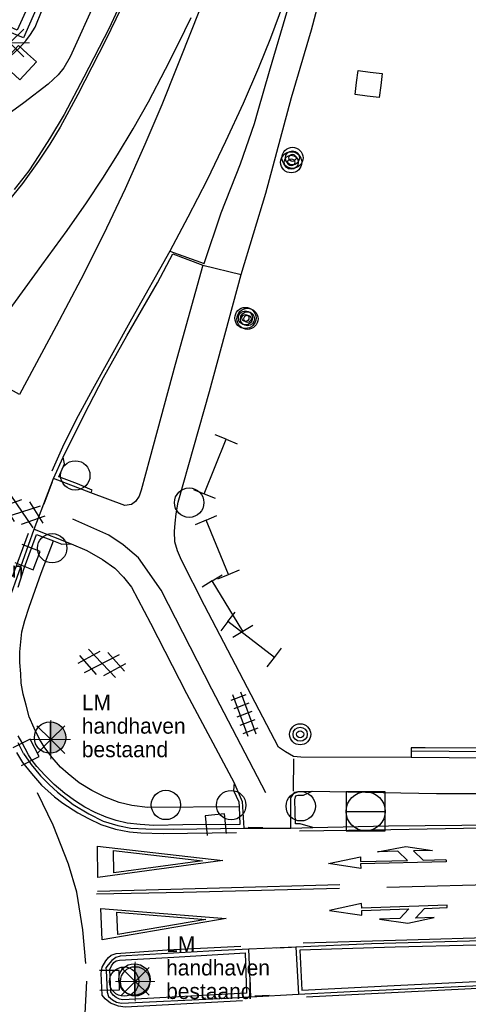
# Model space of a CAD drawing. Header units: metres. Extents: x 119757 to 244046, y 404148 to 811635.
# Tile 47 of 60: x 122523 to 122552, y 404572 to 404635. Entities that reach past the tile are written whole.
import ezdxf
from ezdxf.enums import TextEntityAlignment as Align

# ---------------------------------------------------------------- set-up
doc = ezdxf.new("R2010")
doc.units = ezdxf.units.M
doc.layers.get('0').update_dxf_attribs({"linetype": 'CONTINUOUS'})
doc.layers.add('# Ov Bestaande Symboliek', color=3, linetype='CONTINUOUS', lineweight=25)
doc.layers.add('# Ov Nieuwe Symboliek', color=1, linetype='CONTINUOUS', lineweight=30)
for name, color, linetype in [('4406', 7, 'CONTINUOUS'), ('4411', 7, 'CONTINUOUS'), ('B-AF-HAAG-GD', 74, 'CONTINUOUS'), ('B-BB-BORD-GD', 8, 'CONTINUOUS'), ('B-BP-BOOM-GD', 74, 'CONTINUOUS'), ('B-BW-INFO-GD', 8, 'CONTINUOUS'), ('B-KL-ELEC-GD', 8, 'CONTINUOUS'), ('B-MK-BLOKLG-GD', 121, 'CONTINUOUS'), ('B-MK-DRIEH-GD', 121, 'CONTINUOUS'), ('B-MK-PIJL-GD', 121, 'CONTINUOUS'), ('B-MK-STRP-GD', 121, 'CONTINUOUS'), ('B-MK-VLAK-GD', 121, 'CONTINUOUS'), ('B-OV-PAAL-GD', 63, 'CONTINUOUS'), ('B-VH-BNDH-GD', 13, 'CONTINUOUS'), ('B-VH-FPAD-GD', 13, 'CONTINUOUS'), ('B-VH-GOOT-GD', 13, 'CONTINUOUS'), ('B-VH-HFDR-GD', 13, 'CONTINUOUS'), ('B-VH-OVRG-GD', 13, 'CONTINUOUS'), ('B-VH-TROT-GD', 13, 'CONTINUOUS'), ('B-VH-WEGN-GD', 13, 'CONTINUOUS'), ('B-WT-KOLK-GD', 213, 'CONTINUOUS'), ('L-AR-SYMB-GD', 8, 'CONTINUOUS'), ('RBO-XX-VRI-PROV', 20, 'CONTINUOUS')]:
    doc.layers.add(name, color=color, linetype=linetype)
doc.styles.add('Lighting Proforma', font='txt', dxfattribs={"height": 1.25})

# ---------------------------------------------------------------- blocks, each defined once
blk = doc.blocks.new('1223')
at = {"flags": 128}
blk.add_lwpolyline([(2.45, 0.075), (3.05, 0.675), (4.35, 0.675), (2.55, 0.975), (0.85, 0.675), (2.05, 0.675), (1.45, 0.075), (0, 0.075), (0, 0), (0, -0.075), (5.45, -0.075), (5.45, -0.375), (7.5, 0), (5.45, 0.375), (5.45, 0.075)], close=True, dxfattribs=at)
blk = doc.blocks.new('1222')
at = {"flags": 128}
blk.add_lwpolyline([(2.45, -0.075), (3.05, -0.675), (4.35, -0.675), (2.55, -0.975), (0.85, -0.675), (2.05, -0.675), (1.45, -0.075), (0, -0.075), (0, 0), (0, 0.075), (5.45, 0.075), (5.45, 0.375), (7.5, 0), (5.45, -0.375), (5.45, -0.075)], close=True, dxfattribs=at)
blk = doc.blocks.new('3403', base_point=(120144.205475, 404530.976))
blk.add_polyline3d([(120143.705475, 404530.476239, 0), (120144.705475, 404530.476, 0), (120144.705475, 404531.476, 0), (120143.705475, 404531.476, 0)], close=True)
blk.add_polyline3d([(120143.705475, 404530.976, 0), (120144.705475, 404530.976, 0)])
blk.add_circle((120144.205475, 404530.976), 0.5)
blk = doc.blocks.new('2901')
for radius in [0.27, 0.18, 0.09]:
    blk.add_circle((0, 0), radius)
blk = doc.blocks.new('3602')
at = {"flags": 128}
blk.add_lwpolyline([(-0.31, 0.001), (-0.31, 0.311), (0, 0.311), (0.31, 0.311), (0.31, 0.001), (0.31, -0.309), (0, -0.309), (-0.31, -0.309)], close=True, dxfattribs=at)
blk = doc.blocks.new('1237')
at = {"flags": 128}
blk.add_lwpolyline([(7.977, 1.009), (7.974, -0.995), (0, 0)], close=True, dxfattribs=at)
blk.add_lwpolyline([(6.96, 0.711), (6.961, -0.712), (1.306, 0.009), (6.951, 0.713)], dxfattribs=at)
blk = doc.blocks.new('3604')
at = {"flags": 128}
blk.add_lwpolyline([(-0.25, 0.25), (-0.25, -0.25), (0.25, -0.25), (0.25, 0.25)], dxfattribs=at)
blk = doc.blocks.new('2401')
blk.add_circle((0.001, -0.001), 0.375)
blk = doc.blocks.new('2303')
for p, q in [((0.751, -0.001), (0.751, 0.299)), ((-0.749, -0.001), (0.751, -0.001)), ((0.751, -0.001), (0.751, -0.301))]:
    blk.add_line(p, q)
at = {"flags": 128}
blk.add_lwpolyline([(-0.749, 0.299), (-0.749, -0.001), (-0.749, -0.301)], dxfattribs=at)
blk = doc.blocks.new('GV6', base_point=(119758.78532, 404407.573336))
at = {"layer": '4411'}
for points in [[(119758.78532, 404407.542086, 0), (119758.94157, 404407.667086, 0)], [(119758.84782, 404407.479586, 0), (119759.09782, 404407.667086, 0)], [(119758.84782, 404407.667086, 0), (119759.09782, 404407.479586, 0)], [(119759.00407, 404407.667086, 0), (119759.16032, 404407.542086, 0)], [(119758.78532, 404407.604586, 0), (119758.94157, 404407.479586, 0)], [(119759.00407, 404407.479586, 0), (119759.16032, 404407.604586, 0)]]:
    blk.add_polyline3d(points, dxfattribs=at)
blk = doc.blocks.new('2701')
at = {"lineweight": 0}
for q in [(-0.353, 0.351), (0.001, 0.497), (0.355, 0.351), (-0.499, -0.003), (-0.352, -0.356), (0.501, -0.003), (0.001, -0.503), (0.355, -0.356)]:
    blk.add_line((0.001, -0.003), q, dxfattribs=at)
blk = doc.blocks.new('OV2-4406', base_point=(119758.78532, 404407.573336))
at = {"layer": '4406'}
for points in [[(119758.81532, 404407.423336, 0), (119758.815183, 404407.722654, 0)], [(119758.87491, 404407.722654, 0), (119758.87532, 404407.423336, 0)], [(119758.78532, 404407.69279, 0), (119758.904774, 404407.69279, 0)], [(119758.78532, 404407.633063, 0), (119758.904774, 404407.633063, 0)], [(119758.78532, 404407.573336, 0), (119758.904774, 404407.573336, 0)], [(119758.78532, 404407.513609, 0), (119758.904774, 404407.513609, 0)], [(119758.78532, 404407.453882, 0), (119758.904774, 404407.453882, 0)]]:
    blk.add_polyline3d(points, dxfattribs=at)
blk = doc.blocks.new('Mast 6.0 mtr.')
at = {"layer": '# Ov Nieuwe Symboliek'}
blk.add_hatch(color=1, dxfattribs=at).paths.add_polyline_path([(1, 0, 0.414214), (0, 1), (0, -1, 0.414214)])
at = {"layer": '# Ov Nieuwe Symboliek', "color": 1}
blk.add_line((0, 1), (0, -1), dxfattribs=at)
blk.add_circle((0, 0), 1, dxfattribs=at)
at = {"layer": '# Ov Bestaande Symboliek', "color": 5, "style": 'Lighting Proforma'}
for p in [(2.024, 2.25), (2.024, 0.75), (2.024, -0.75), (2.024, -2.25)]:
    blk.add_attdef('TEXT', text='', height=1, dxfattribs=at).set_placement(p, align=Align.MIDDLE_LEFT)

msp = doc.modelspace()

# ---------------------------------------------------------------- linework, layer by layer
at = {"layer": 'B-AF-HAAG-GD'}
msp.add_lwpolyline([(122528.908, 404646.635), (122523.146, 404633.474), (122519.069, 404635.151)], dxfattribs=at)
at = {"layer": 'B-MK-BLOKLG-GD'}
for points in [[(122538.592, 404585.292), (122535.147, 404591.918), (122531.922, 404598.224), (122530.476, 404600.296), (122529.501, 404601.134), (122528.585, 404601.746), (122526.284, 404602.766)], [(122607.26, 404580.975), (122594.339, 404580.615), (122578.311, 404580.156), (122566.377, 404579.825), (122554.377, 404579.466), (122546.323, 404579.261)]]:
    msp.add_lwpolyline(points, dxfattribs=at)
at = {"layer": 'B-MK-DRIEH-GD'}
for points in [[(122524.469, 404603.747), (122525.005, 404605.17)], [(122540.368, 404585.398), (122540.383, 404587.464)], [(122527.113, 404574.403), (122526.93, 404576.553), (122526.54, 404578.965), (122526.006, 404580.75), (122525.035, 404583.23), (122524.048, 404585.301)], [(122538.402, 404583.075), (122537.467, 404583.091)], [(122539.305, 404575.405), (122540.227, 404575.442)], [(122538.819, 404572.36), (122537.904, 404572.325)]]:
    msp.add_lwpolyline(points, dxfattribs=at)
at = {"layer": 'B-MK-STRP-GD'}
for points in [[(122529.994, 404636.673), (122528.397, 404633.343), (122526.618, 404629.865), (122525.49, 404627.775), (122524.823, 404626.704), (122524.101, 404625.608), (122523.073, 404624.192), (122520.949, 404621.589), (122519.122, 404619.39), (122517.964, 404617.981), (122516.96, 404616.597), (122516.405, 404615.803), (122515.649, 404614.64), (122514.883, 404613.257), (122513.613, 404610.83)], [(122532.472, 404619.856), (122530.031, 404615.533), (122527.549, 404611.045), (122526.626, 404609.348), (122526.053, 404608.222), (122525.63, 404607.354), (122524.959, 404605.834)], [(122523.44, 404601.843), (122522.427, 404599.081)], [(122522.697, 404587.87), (122523.089, 404587.242), (122523.645, 404586.526), (122524.295, 404585.789), (122525.122, 404585.053), (122525.65, 404584.644), (122526.607, 404584.027), (122527.292, 404583.653), (122528.074, 404583.288), (122529.021, 404582.984), (122529.903, 404582.815), (122530.618, 404582.748), (122532.05, 404582.712), (122536.735, 404582.775)], [(122607.236, 404581.649), (122604.069, 404581.917), (122600.631, 404582.286), (122597.717, 404582.574), (122595.599, 404582.748), (122592.848, 404582.953), (122589.34, 404583.103), (122584.729, 404583.178), (122579.443, 404583.213), (122573.237, 404583.238), (122566.086, 404583.223), (122558.527, 404583.101), (122551.197, 404583.014), (122545.42, 404582.907), (122540.744, 404582.851)], [(122543.289, 404579.197), (122533.358, 404578.938), (122527.805, 404578.823)], [(122527.862, 404579.024), (122535.651, 404579.243), (122543.328, 404579.445)], [(122540.977, 404575.716), (122546.866, 404575.89), (122554.073, 404576.11), (122562.601, 404576.366), (122571.817, 404576.626), (122581.012, 404576.876), (122590.191, 404577.128), (122598.581, 404577.359), (122601.933, 404577.48), (122604.38, 404577.569), (122606.489, 404577.648), (122607.733, 404577.701)], [(122537.117, 404572.018), (122529.623, 404571.629), (122529.211, 404571.695), (122528.703, 404571.884), (122528.36, 404572.149), (122528.152, 404572.392), (122528.097, 404573.78), (122528.167, 404574.182), (122528.389, 404574.572), (122528.574, 404574.787), (122528.736, 404574.932), (122529.054, 404575.053), (122532.301, 404575.279), (122537, 404575.524)], [(122608.735, 404575.715), (122603.196, 404575.436), (122597.676, 404575.19), (122591.944, 404574.857), (122585.121, 404574.533), (122578.305, 404574.175), (122572.166, 404573.837), (122565.055, 404573.496), (122557.805, 404573.107), (122551.281, 404572.765), (122544.911, 404572.455), (122541.202, 404572.253)], [(122527.158, 404573.278), (122527.061, 404571.22), (122526.942, 404570.209), (122526.659, 404568.83), (122526.195, 404567.024), (122525.876, 404566.128), (122525.273, 404564.586), (122524.251, 404562.368)]]:
    msp.add_lwpolyline(points, dxfattribs=at)
at = {"layer": 'B-MK-VLAK-GD'}
msp.add_lwpolyline([(122536.772, 404641.37), (122533.93, 404634.121), (122531.962, 404629.202), (122530.888, 404626.675), (122529.637, 404623.85), (122528.25, 404620.924), (122526.793, 404618.063), (122525.234, 404615.074), (122522.891, 404610.712), (122519.86, 404612.393), (122520.759, 404613.952), (122522.029, 404615.806), (122524.313, 404618.969), (122525.929, 404621.181), (122527.165, 404622.946), (122528.201, 404624.524), (122529.141, 404626.012), (122530.129, 404627.668), (122531.119, 404629.405), (122532.2, 404631.472), (122533.038, 404633.128), (122533.843, 404634.776)], dxfattribs=at)
msp.add_lwpolyline([(122540.926, 404638.858), (122539.722, 404635.694), (122538.89, 404633.456), (122538.135, 404631.567), (122537.162, 404629.298), (122536.029, 404626.864), (122534.85, 404624.412), (122533.62, 404622.032), (122532.472, 404619.856), (122534.674, 404619.074), (122535.753, 404622.311), (122536.986, 404625.428), (122537.877, 404628.006), (122538.113, 404628.852), (122538.844, 404631.361), (122540.01, 404635.306)], close=True, dxfattribs=at)
at = {"layer": 'B-VH-BNDH-GD'}
for points in [[(122527.449, 404604.448), (122527.525, 404604.623), (122526.592, 404605.02), (122525.404, 404605.469), (122525.753, 404606.29), (122525.67, 404606.72)], [(122522.801, 404598.429), (122523.192, 404599.632), (122523.973, 404601.793), (122525.065, 404601.371), (122525.596, 404601.166), (122526.176, 404601.181)], [(122536.57, 404585.935), (122536.536, 404585.445), (122536.88, 404584.732), (122536.896, 404584.396), (122536.951, 404583.274), (122533.316, 404583.266), (122531.465, 404583.209), (122530.586, 404583.275), (122529.766, 404583.354), (122529.054, 404583.535), (122528.419, 404583.753), (122527.72, 404584.046), (122527.05, 404584.389), (122526.453, 404584.763), (122525.777, 404585.248), (122525.096, 404585.828), (122524.504, 404586.417), (122523.995, 404586.986), (122523.64, 404587.446), (122523.464, 404587.728), (122523.033, 404588.524), (122522.814, 404588.928)], [(122607.232, 404587.958), (122580.716, 404588.061), (122556.392, 404588.121), (122548.758, 404588.167), (122547.863, 404588.179), (122547.861, 404587.954)], [(122541.606, 404583.08), (122540.788, 404583.31), (122540.487, 404583.327), (122540.453, 404584.857), (122540.491, 404585.039), (122540.553, 404585.127), (122540.649, 404585.156), (122541.003, 404585.16), (122541.557, 404585.398)], [(122552.045, 404575.582), (122546.854, 404575.445), (122540.765, 404575.249), (122540.886, 404572.701), (122547.201, 404573.035), (122557.248, 404573.506)]]:
    msp.add_lwpolyline(points, dxfattribs=at)
msp.add_lwpolyline([(122537.286, 404575.082), (122537.371, 404572.517), (122529.471, 404572.095), (122529.271, 404572.128), (122529.047, 404572.236), (122528.855, 404572.379), (122528.711, 404572.607), (122528.65, 404574.033), (122528.752, 404574.264), (122528.905, 404574.461), (122529.049, 404574.575), (122529.265, 404574.612), (122532.727, 404574.815)], close=True, dxfattribs=at)
at = {"layer": 'B-VH-FPAD-GD'}
for points in [[(122468.497, 404585.143), (122470.186, 404586.052), (122471.804, 404587.079), (122473.352, 404588.238), (122475.349, 404589.86), (122479.967, 404594.041), (122484.856, 404598.658), (122492.978, 404606.337), (122497.875, 404611.039), (122503.427, 404616.619), (122506.643, 404619.78), (122508.379, 404621.359), (122509.965, 404622.734), (122511.929, 404624.381), (122514.967, 404626.829), (122517.639, 404628.813), (122520.944, 404631.251), (122521.773, 404631.88), (122522.348, 404632.331), (122522.87, 404632.815), (122523.299, 404633.278), (122523.598, 404633.685), (122523.888, 404634.17), (122524.788, 404636.396)], [(122527.792, 404635.984), (122526.131, 404632.267), (122525.711, 404631.563), (122525.35, 404631.126), (122524.708, 404630.519), (122523.174, 404629.321), (122518.602, 404626.017), (122514.897, 404623.242), (122512.147, 404620.937), (122510.107, 404619.156), (122508.137, 404617.385), (122505.755, 404615.051), (122503.36, 404612.488), (122504.295, 404612.528), (122506.159, 404612.449), (122507.363, 404612.274), (122508.505, 404612.037), (122509.83, 404611.681), (122511.069, 404611.299), (122513.061, 404610.555)], [(122534.592, 404618.973), (122532.809, 404612.63), (122531.194, 404606.645), (122530.652, 404604.61), (122530.529, 404604.238), (122530.293, 404603.895), (122530.026, 404603.701), (122529.602, 404603.631), (122527.449, 404604.448), (122525.056, 404605.356)], [(122607.166, 404587.742), (122594.256, 404587.755), (122581.669, 404587.792), (122570.983, 404587.82), (122560.979, 404587.865), (122555.129, 404587.898), (122547.861, 404587.954), (122547.858, 404587.554), (122540.828, 404587.565), (122540.365, 404587.623), (122539.849, 404587.918), (122539.414, 404588.207), (122534.687, 404597.257), (122533.214, 404600.148), (122532.958, 404600.742), (122532.805, 404601.311), (122532.775, 404601.966), (122532.817, 404602.507), (122532.874, 404603.104), (122533.009, 404603.838), (122534.999, 404610.913), (122537.024, 404618.38)], [(122523.831, 404602.124), (122526.176, 404601.181), (122527.175, 404600.764), (122528.186, 404600.198), (122528.961, 404599.629), (122529.521, 404599.053), (122530.038, 404598.413), (122531.236, 404596.135), (122533.536, 404591.646), (122536.57, 404585.935), (122536.625, 404585.833), (122537.097, 404584.752), (122537.192, 404583.044)], [(122540.189, 404583.049), (122540.19, 404584.971), (122540.311, 404585.163), (122540.455, 404585.349), (122540.644, 404585.373), (122541.557, 404585.398), (122549.49, 404585.259), (122556.464, 404585.254), (122564.694, 404585.254), (122574.374, 404585.279), (122589.327, 404585.199), (122606.837, 404585.004)], [(122540.521, 404575.447), (122540.691, 404572.451)], [(122537.634, 404572.286), (122537.52, 404575.318)]]:
    msp.add_lwpolyline(points, dxfattribs=at)
at = {"layer": 'B-VH-GOOT-GD'}
msp.add_lwpolyline([(122607.165, 404587.342), (122594.256, 404587.355), (122581.668, 404587.392), (122570.982, 404587.42), (122560.977, 404587.465), (122555.126, 404587.498), (122547.858, 404587.554)], dxfattribs=at)
at = {"layer": 'B-VH-HFDR-GD'}
for points in [[(122523.141, 404587.81), (122523.626, 404587.103), (122524.23, 404586.374), (122524.792, 404585.823), (122525.311, 404585.343), (122526.309, 404584.56), (122527.304, 404583.953), (122528.235, 404583.497), (122529.17, 404583.212), (122529.984, 404583.048), (122530.948, 404582.995), (122532.702, 404582.986), (122537.192, 404583.044), (122540.189, 404583.049), (122541.606, 404583.08), (122546.413, 404583.187), (122553.447, 404583.248)], [(122553.135, 404575.874), (122545.331, 404575.652), (122540.521, 404575.447), (122537.52, 404575.318), (122535.337, 404575.225), (122529.308, 404574.871), (122529.03, 404574.79), (122528.783, 404574.599), (122528.54, 404574.324), (122528.394, 404574.135), (122528.408, 404573.97), (122528.474, 404572.581), (122528.575, 404572.305), (122528.829, 404572.09), (122529.07, 404571.947), (122529.392, 404571.87), (122535.658, 404572.179), (122537.634, 404572.286), (122540.691, 404572.451), (122543.969, 404572.628), (122552.723, 404573.035)]]:
    msp.add_lwpolyline(points, dxfattribs=at)
at = {"layer": 'B-VH-OVRG-GD'}
msp.add_lwpolyline([(122529.369, 404647.123), (122528.769, 404647.284), (122522.742, 404633.962), (122518.765, 404635.784), (122509.808, 404629.794), (122505.706, 404627.351), (122493.266, 404631.165)], dxfattribs=at)
at = {"layer": 'B-VH-TROT-GD'}
msp.add_lwpolyline([(122536.896, 404584.396), (122531.061, 404584.367), (122530.059, 404584.5), (122529.249, 404584.679), (122528.314, 404585.044), (122527.493, 404585.44), (122526.697, 404585.937), (122526.001, 404586.505), (122525.503, 404586.942), (122524.967, 404587.551), (122524.505, 404588.168), (122524.169, 404588.713), (122523.827, 404589.422), (122523.514, 404590.151), (122523.319, 404590.895), (122523.122, 404591.594), (122522.989, 404592.304), (122522.965, 404592.885), (122522.921, 404593.609), (122522.916, 404594.297), (122522.976, 404594.925), (122523.044, 404595.57), (122523.238, 404596.296), (122523.506, 404597.155), (122524.282, 404599.317), (122525.065, 404601.371)], dxfattribs=at)
at = {"layer": 'B-VH-WEGN-GD'}
for points in [[(122522.029, 404597.028), (122523.831, 404602.124), (122525.056, 404605.356), (122525.67, 404606.72), (122526.377, 404608.135), (122527.337, 404610.037), (122528.25, 404611.798), (122529.733, 404614.455), (122531.685, 404617.834), (122532.678, 404619.699), (122534.592, 404618.973), (122537.024, 404618.38), (122538.602, 404623.574), (122540.226, 404629.674), (122541.52, 404633.991), (122543.098, 404640.031)], [(122530.391, 404637.978), (122528.602, 404634.095), (122527.001, 404630.978), (122525.742, 404628.586), (122524.797, 404627.042), (122524.13, 404625.968), (122523.486, 404624.994), (122522.552, 404623.809)], [(122523.141, 404587.81), (122522.812, 404588.481)]]:
    msp.add_lwpolyline(points, dxfattribs=at)

# ---------------------------------------------------------------- block references
at = {"layer": 'B-BB-BORD-GD', "xscale": 2.5, "yscale": 2.5, "zscale": 2.5}
for p in [(122526.445, 404605.556), (122533.71, 404603.819), (122524.972, 404600.908), (122532.225, 404584.528), (122536.388, 404584.516), (122540.824, 404584.442), (122529.557, 404573.258), (122530.266, 404573.268)]:
    msp.add_blockref('2401', p, dxfattribs=at)
at = {"layer": 'B-BP-BOOM-GD', "xscale": 2.5, "yscale": 2.5, "zscale": 2.5}
for p in [(122540.299, 404625.821), (122540.218, 404625.538), (122537.298, 404615.604), (122537.429, 404615.548), (122540.789, 404589.035)]:
    msp.add_blockref('2901', p, dxfattribs=at)
at = {"layer": 'B-BW-INFO-GD', "xscale": 2.5, "yscale": 2.5, "zscale": 2.5}
for p, rotation in [((122535.368, 404606.117), 68.15603300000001), ((122535.508, 404600.964), 112.573026), ((122536.152, 404597.212), 121.298682), ((122537.662, 404595.085), 142.272185)]:
    msp.add_blockref('2303', p, dxfattribs=dict(at, rotation=rotation))
at = {"layer": 'B-KL-ELEC-GD', "xscale": 2.5, "yscale": 2.5, "zscale": 2.5}
msp.add_blockref('3403', (122544.964, 404584.117), dxfattribs=at)
at = {"layer": 'B-MK-DRIEH-GD'}
for p, rotation in [((122535.858, 404580.975), 180.555918), ((122536.08, 404577.273), 182.443413)]:
    msp.add_blockref('1237', p, dxfattribs=dict(at, rotation=rotation))
at = {"layer": 'B-MK-PIJL-GD'}
for name, p, rotation in [('1222', (122550.091, 404580.972), 181.430564), ('1223', (122550.165, 404578.047), 181.89346)]:
    msp.add_blockref(name, p, dxfattribs=dict(at, rotation=rotation))
at = {"layer": 'B-OV-PAAL-GD', "xscale": 2.5, "yscale": 2.5, "zscale": 2.5}
for p in [(122522.27, 404633.164), (122524.888, 404588.699), (122530.266, 404573.268)]:
    msp.add_blockref('2701', p, dxfattribs=at)
at = {"layer": 'B-WT-KOLK-GD', "xscale": 2.5, "yscale": 2.5, "zscale": 2.5}
for name, p, rotation in [('3602', (122522.873, 404631.891), 47.520829), ('3602', (122545.158, 404630.526), 352.766439), ('3604', (122523.401, 404600.342), 68.348658), ('3604', (122523.3, 404587.885), 116.845303), ('3604', (122535.415, 404583.266), 185.918982), ('3604', (122528.632, 404573.338), 90.66734599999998)]:
    msp.add_blockref(name, p, dxfattribs=dict(at, rotation=rotation))
at = {"layer": 'L-AR-SYMB-GD'}
for name, p, xscale, yscale, zscale, rotation in [('GV6', (122521.62, 404603.73), 8, 8, 8, 340.838545), ('GV6', (122526.677, 404593.81), 8, 8, 8, 350.291963), ('OV2-4406', (122537.704, 404590.483), 8.5, 9.5, 8.5, 200.095231)]:
    msp.add_blockref(name, p, dxfattribs=dict(at, xscale=xscale, yscale=yscale, zscale=zscale, rotation=rotation))
at = {"layer": 'RBO-XX-VRI-PROV', "color": 0}
ref = msp.add_blockref('Mast 6.0 mtr.', (122514.498, 404598.779), dxfattribs=at)
ref.add_attrib('TEXT', 'LM', dxfattribs={"layer": '# Ov Bestaande Symboliek', "color": 5, "height": 1, "style": 'Lighting Proforma'}).set_placement((122516.522, 404601.029), align=Align.MIDDLE_LEFT)
ref.add_attrib('TEXT', 'handhaven', dxfattribs={"layer": '# Ov Bestaande Symboliek', "color": 5, "height": 1, "style": 'Lighting Proforma'}).set_placement((122516.522, 404599.529), align=Align.MIDDLE_LEFT)
ref.add_attrib('TEXT', 'bestaand', dxfattribs={"layer": '# Ov Bestaande Symboliek', "color": 5, "height": 1, "style": 'Lighting Proforma'}).set_placement((122516.522, 404598.029), align=Align.MIDDLE_LEFT)
ref = msp.add_blockref('Mast 6.0 mtr.', (122524.84, 404588.823), dxfattribs=at)
ref.add_attrib('TEXT', 'LM', dxfattribs={"layer": '# Ov Bestaande Symboliek', "color": 5, "height": 1, "style": 'Lighting Proforma'}).set_placement((122526.865, 404591.073), align=Align.MIDDLE_LEFT)
ref.add_attrib('TEXT', 'handhaven', dxfattribs={"layer": '# Ov Bestaande Symboliek', "color": 5, "height": 1, "style": 'Lighting Proforma'}).set_placement((122526.865, 404589.573), align=Align.MIDDLE_LEFT)
ref.add_attrib('TEXT', 'bestaand', dxfattribs={"layer": '# Ov Bestaande Symboliek', "color": 5, "height": 1, "style": 'Lighting Proforma'}).set_placement((122526.865, 404588.073), align=Align.MIDDLE_LEFT)
ref = msp.add_blockref('Mast 6.0 mtr.', (122530.218, 404573.392), dxfattribs=at)
ref.add_attrib('TEXT', 'LM', dxfattribs={"layer": '# Ov Bestaande Symboliek', "color": 5, "height": 1, "style": 'Lighting Proforma'}).set_placement((122532.242, 404575.642), align=Align.MIDDLE_LEFT)
ref.add_attrib('TEXT', 'handhaven', dxfattribs={"layer": '# Ov Bestaande Symboliek', "color": 5, "height": 1, "style": 'Lighting Proforma'}).set_placement((122532.242, 404574.142), align=Align.MIDDLE_LEFT)
ref.add_attrib('TEXT', 'bestaand', dxfattribs={"layer": '# Ov Bestaande Symboliek', "color": 5, "height": 1, "style": 'Lighting Proforma'}).set_placement((122532.242, 404572.642), align=Align.MIDDLE_LEFT)

doc.saveas('drawing.dxf')
